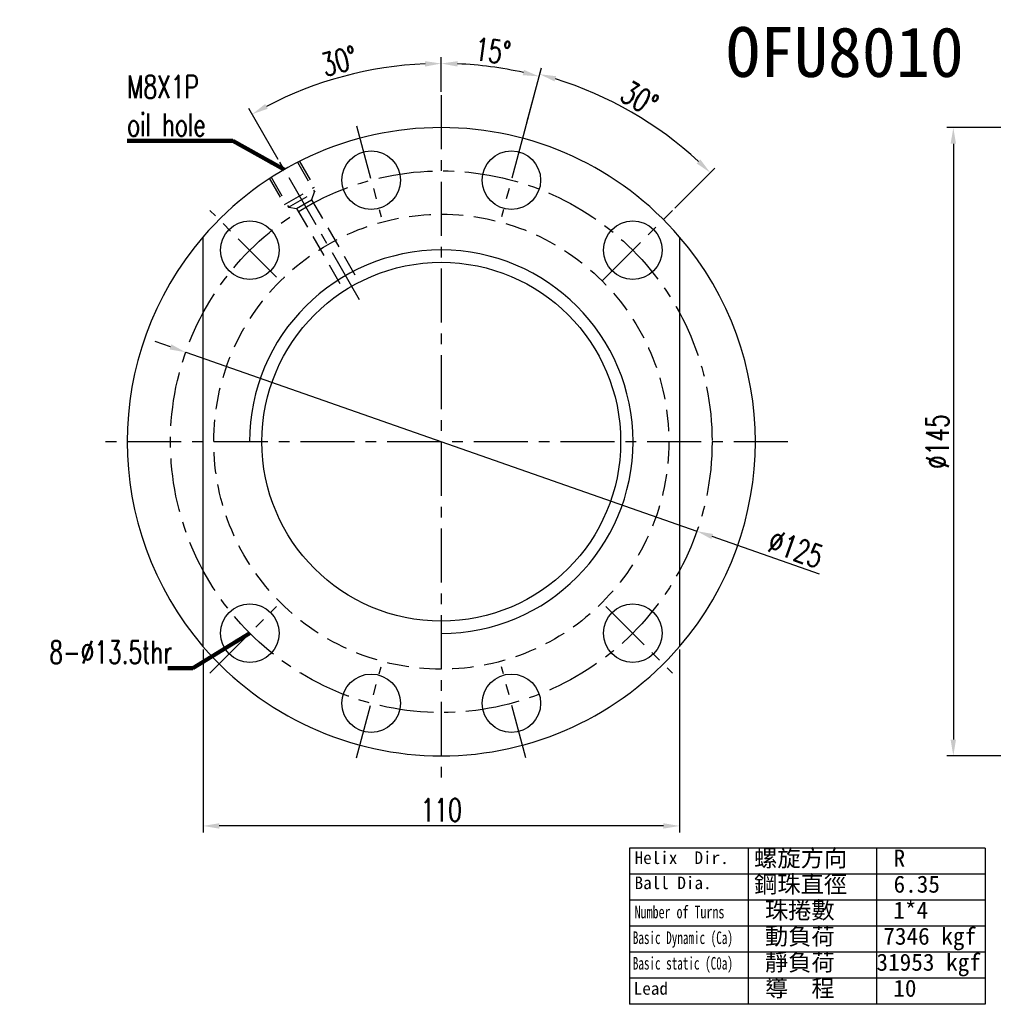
# Model space of a CAD drawing. Extents: x 732 to 1390, y 50 to 540.
# Tile 1 of 40: x 988 to 1212, y 50 to 277. Entities that reach past the tile are written whole.
import ezdxf
from ezdxf.enums import TextEntityAlignment as Align

# ---------------------------------------------------------------- set-up
doc = ezdxf.new("R2010")
doc.units = 0
doc.header["$MEASUREMENT"] = 0
for name, pattern in [('CENTER', [2, 1.25, -0.25, 0.25, -0.25]), ('DASHED', [0.75, 0.5, -0.25]), ('HIDDEN', [0.375, 0.25, -0.125])]:
    doc.linetypes.add(name, pattern=pattern)
for name, color, linetype in [('CEN', 1, 'CENTER'), ('CHA', 2, 'CONTINUOUS'), ('DIM', 4, 'CONTINUOUS'), ('HID', 2, 'HIDDEN'), ('OUT', 3, 'CONTINUOUS')]:
    doc.layers.add(name, color=color, linetype=linetype)
doc.styles.add('CHN', font='SIMPLEX.shx', dxfattribs={"width": 0.7, "bigfont": 'CHINESET.shx'})
doc.styles.add('DIM-7', font='SIMPLEX.shx', dxfattribs={"width": 0.7, "bigfont": 'chineset.shx'})
doc.styles.add('T', font='kaiu.ttf')
doc.dimstyles.new('CNS', dxfattribs={"dimscale": 0, "dimtxt": 4, "dimasz": 3, "dimexe": 1, "dimexo": 0.5, "dimgap": 1, "dimtad": 1, "dimdsep": 46, "dimtxsty": 'CHN', "dimcen": 0.09, "dimclrd": 256, "dimclre": 256, "dimclrt": 256, "dimadec": 0, "dimazin": 0, "dimtp": 1, "dimtm": 1, "dimtfac": 0.6, "dimtix": 1, "dimtmove": 2, "dimatfit": 3, "dimfxl": 1, "dimtvp": 0.85, "dimtolj": 1, "dimarcsym": 0})

# ---------------------------------------------------------------- blocks, each defined once
blk = doc.blocks.new('*D20')
at = {"layer": 'DIM', "color": 0, "lineweight": -2, "transparency": 16777216}
for p, q in [((1104.64, 253.43), (1108.02, 266.03)), ((1138.82, 233.69), (1148.05, 242.92))]:
    blk.add_line(p, q, dxfattribs=at)
blk.add_arc((1084.91, 179.78), 87.8, 47.4474, 72.5526, dxfattribs=at)
at = {"layer": 'DIM', "color": 0, "transparency": 16777216}
for points in [[(1111.05, 262.93), (1111.4, 264.13), (1107.63, 264.58)], [(1144.71, 244.9), (1143.85, 244), (1146.99, 241.86)]]:
    blk.add_solid(points, dxfattribs=at)
at = {"layer": 'DIM', "color": 0, "transparency": 16777216, "insert": (1130.64, 258.99), "char_height": 5.25, "attachment_point": 5, "rotation": 330, "style": 'CHN'}
blk.add_mtext('\\A1;30°', dxfattribs=at)
blk = doc.blocks.new('*D22')
at = {"layer": 'DIM', "color": 0, "lineweight": -2, "transparency": 16777216}
for p, q in [((1022.37, 201.66), (1018.83, 202.89)), ((1025.91, 200.42), (1143.9, 159.13)), ((1172.2, 149.23), (1147.44, 157.89))]:
    blk.add_line(p, q, dxfattribs=at)
at = {"layer": 'DIM', "color": 0, "transparency": 16777216}
for points in [[(1022.58, 202.25), (1022.17, 201.07), (1025.91, 200.42)], [(1147.64, 158.48), (1147.23, 157.3), (1143.9, 159.13)]]:
    blk.add_solid(points, dxfattribs=at)
at = {"layer": 'DIM', "color": 0, "transparency": 16777216, "insert": (1166.73, 155.04), "char_height": 5.25, "attachment_point": 5, "rotation": 340.7149, "style": 'CHN'}
blk.add_mtext('\\A1;∅125', dxfattribs=at)
blk = doc.blocks.new('*D23')
at = {"layer": 'DIM', "color": 0, "lineweight": -2, "transparency": 16777216}
for p, q in [((1029.91, 131.79), (1029.91, 89.6)), ((1139.91, 131.79), (1139.91, 89.6)), ((1136.16, 91.1), (1033.66, 91.1))]:
    blk.add_line(p, q, dxfattribs=at)
at = {"layer": 'DIM', "color": 0, "transparency": 16777216}
for points in [[(1033.66, 91.73), (1033.66, 90.48), (1029.91, 91.1)], [(1136.16, 91.73), (1136.16, 90.48), (1139.91, 91.1)]]:
    blk.add_solid(points, dxfattribs=at)
at = {"layer": 'DIM', "color": 0, "transparency": 16777216, "insert": (1084.91, 94.78), "char_height": 5.25, "attachment_point": 5, "style": 'CHN'}
blk.add_mtext('\\A1;110', dxfattribs=at)
blk = doc.blocks.new('*D24')
at = {"layer": 'DIM', "color": 0, "lineweight": -2, "transparency": 16777216}
for p, q in [((1084.91, 260.53), (1084.91, 268.55)), ((1103.54, 249.32), (1107.88, 265.53))]:
    blk.add_line(p, q, dxfattribs=at)
blk.add_arc((1084.91, 179.78), 87.28, 77.462, 87.538, dxfattribs=at)
at = {"layer": 'DIM', "color": 0, "transparency": 16777216}
for points in [[(1088.64, 266.35), (1088.67, 267.6), (1084.91, 267.05)], [(1104, 265.58), (1103.7, 264.36), (1107.49, 264.08)]]:
    blk.add_solid(points, dxfattribs=at)
at = {"layer": 'DIM', "color": 0, "transparency": 16777216, "insert": (1096.78, 269.95), "char_height": 5.25, "attachment_point": 5, "rotation": 352.5, "style": 'CHN'}
blk.add_mtext('\\A1;15°', dxfattribs=at)
blk = doc.blocks.new('*D25')
at = {"layer": 'DIM', "color": 0, "lineweight": -2, "transparency": 16777216}
for p, q in [((1084.91, 260.53), (1084.91, 268.55)), ((1047.28, 244.94), (1040.52, 256.66))]:
    blk.add_line(p, q, dxfattribs=at)
blk.add_arc((1084.91, 179.78), 87.28, 92.462, 117.538, dxfattribs=at)
at = {"layer": 'DIM', "color": 0, "transparency": 16777216}
for points in [[(1081.14, 267.6), (1081.17, 266.35), (1084.91, 267.05)], [(1044.86, 256.62), (1044.25, 257.71), (1041.27, 255.36)]]:
    blk.add_solid(points, dxfattribs=at)
at = {"layer": 'DIM', "color": 0, "transparency": 16777216, "insert": (1061.37, 267.63), "char_height": 5.25, "attachment_point": 5, "rotation": 15, "style": 'CHN'}
blk.add_mtext('\\A1;30°', dxfattribs=at)
blk = doc.blocks.new('*D26')
at = {"layer": 'DIM', "color": 0, "lineweight": -2, "transparency": 16777216}
for p, q in [((1222.76, 252.28), (1201.59, 252.28)), ((1203.09, 248.53), (1203.09, 111.03)), ((1222.76, 107.28), (1201.59, 107.28))]:
    blk.add_line(p, q, dxfattribs=at)
at = {"layer": 'DIM', "color": 0, "transparency": 16777216}
for points in [[(1202.46, 248.53), (1203.71, 248.53), (1203.09, 252.28)], [(1202.46, 111.03), (1203.71, 111.03), (1203.09, 107.28)]]:
    blk.add_solid(points, dxfattribs=at)
at = {"layer": 'DIM', "color": 0, "transparency": 16777216, "insert": (1199.41, 179.78), "char_height": 5.25, "attachment_point": 5, "rotation": 90, "style": 'CHN'}
blk.add_mtext('\\A1;%%c145', dxfattribs=at)

msp = doc.modelspace()

# ---------------------------------------------------------------- linework, layer by layer
at = {"layer": 'CEN', "color": 7, "linetype": 'CENTER', "ltscale": 10}
for p, q in [((1084.905, 259.775), (1084.905, 99.775)), ((1065.365, 252.703), (1070.994, 231.694)), ((1104.446, 252.703), (1098.817, 231.694)), ((1066.009, 212.504), (1047.655, 244.294)), ((1046.899, 217.782), (1031.519, 233.162)), ((1122.029, 216.898), (1138.292, 233.162)), ((1164.905, 179.775), (1004.905, 179.775)), ((1031.519, 126.389), (1046.899, 141.768)), ((1122.912, 141.768), (1138.292, 126.389)), ((1065.365, 106.848), (1070.994, 127.857)), ((1104.446, 106.848), (1098.817, 127.857))]:
    msp.add_line(p, q, dxfattribs=at)
msp.add_circle((1084.905, 179.775), 62.5, dxfattribs=at)
at = {"layer": 'DIM', "color": 7}
msp.add_arc((1084.905, 179.775), 44.25, 270, 180, dxfattribs=at)
at = {"layer": 'HID', "color": 7, "linetype": 'DASHED', "ltscale": 10}
for p, q in [((1051.687, 244.312), (1055.687, 237.384)), ((1052.12, 244.562), (1055.62, 238.5)), ((1045.191, 240.562), (1048.691, 234.5)), ((1045.624, 240.812), (1049.624, 233.884)), ((1048.691, 234.5), (1055.62, 238.5)), ((1049.624, 233.884), (1055.687, 237.384)), ((1055.6, 237.334), (1054.988, 235.595)), ((1051.523, 233.595), (1054.988, 235.595)), ((1054.988, 235.595), (1065.962, 216.587)), ((1049.711, 233.934), (1051.523, 233.595)), ((1051.523, 233.595), (1062.498, 214.587))]:
    msp.add_line(p, q, dxfattribs=at)
msp.add_circle((1084.905, 179.775), 52.5, dxfattribs=at)
at = {"layer": 'OUT', "color": 7, "ltscale": 10}
for p, q in [((1029.905, 227.011), (1029.905, 132.539)), ((1139.905, 227.011), (1139.905, 132.539))]:
    msp.add_line(p, q, dxfattribs=at)
at = {"layer": 'OUT', "color": 7, "linetype": 'Continuous', "ltscale": 10}
for p, q in [((1210.465, 85.966), (1128.332, 85.966)), ((1128.332, 85.966), (1128.332, 49.937)), ((1155.71, 85.966), (1155.71, 49.937)), ((1185.338, 85.966), (1185.338, 49.937)), ((1210.465, 85.966), (1210.465, 49.937)), ((1210.465, 79.961), (1128.332, 79.961)), ((1210.465, 73.956), (1128.332, 73.956)), ((1210.465, 67.952), (1128.332, 67.952)), ((1210.465, 61.947), (1128.332, 61.947)), ((1210.465, 55.942), (1128.332, 55.942)), ((1210.465, 49.937), (1128.332, 49.937))]:
    msp.add_line(p, q, dxfattribs=at)
at = {"layer": 'OUT', "color": 7}
for centre in [(1068.729, 240.146), (1101.082, 240.146), (1040.711, 223.969), (1129.1, 223.969), (1040.711, 135.581), (1129.1, 135.581), (1068.729, 119.405), (1101.082, 119.405)]:
    msp.add_circle(centre, 6.75, dxfattribs=at)
at = {"layer": 'OUT', "color": 7, "linetype": 'Continuous', "ltscale": 10}
msp.add_circle((1084.905, 179.775), 41.4, dxfattribs=at)
at = {"layer": 'OUT', "color": 7}
for start, end in [(40.65725, 139.34275), (139.34275, 220.65725), (319.34275, 40.65725), (220.65725, 319.34275)]:
    msp.add_arc((1084.905, 179.775), 72.5, start, end, dxfattribs=at)

# ---------------------------------------------------------------- texts
at = {"layer": 'CHA', "color": 0, "style": 'T'}
msp.add_text('OFU8010', height=11.52, dxfattribs=at).set_placement((1178.062, 269.711), align=Align.MIDDLE)
at = {"layer": 'DIM', "color": 7, "char_height": 5.25}
for s, insert, attachment_point, style in [('M8X1P\\Poil hole', (1012.402, 257.29), 4, 'CHN'), ('8-%%C13.5thr', (1022.787, 131.184), 6, 'DIM-7')]:
    msp.add_mtext(s, dxfattribs=dict(at, insert=insert, attachment_point=attachment_point, style=style))
at = {"layer": 'OUT', "color": 7, "linetype": 'Continuous', "ltscale": 10, "style": 'T'}
for s, height, p in [('Helix  Dir.', 2.90304, (1129.524, 82.312)), ('螺旋方向', 3.9375, (1157.101, 81.704)), ('R', 3.938, (1189.289, 81.704)), ('Ball Dia.', 2.903, (1129.524, 76.515)), ('鋼珠直徑', 3.9375, (1157.101, 75.699)), ('6.35', 3.9375, (1189.289, 75.699)), ('珠捲數', 3.9375, (1159.601, 69.694)), ('1*4', 3.9375, (1189.229, 69.694)), ('動負荷', 3.9375, (1159.601, 63.689)), ('7346 kgf', 3.9375, (1186.921, 63.689)), ('靜負荷', 3.9375, (1159.601, 57.684)), ('31953 kgf', 3.9375, (1185.338, 57.684)), ('Lead', 2.903, (1129.317, 52.154)), ('導  程', 3.9375, (1159.601, 51.68)), ('10', 3.9375, (1189.229, 51.68))]:
    msp.add_text(s, height=height, dxfattribs=at).set_placement(p)
for s, width, p in [('Number of Turns', 0.7, (1129.524, 69.783)), ('Basic Dynamic (Ca)', 0.65, (1129.11, 63.851)), ('Basic static (C0a)', 0.65, (1129.11, 57.955))]:
    msp.add_text(s, height=2.90304, dxfattribs=dict(at, width=width)).set_placement(p)

# ---------------------------------------------------------------- dimensions: what is measured, and where the dimension line sits
at = {"layer": 'DIM', "color": 7}
for base, line1, line2, picture, middle in [((1100.061, 265.726), ((1103.346, 248.597), (1098.817, 231.694)), ((1084.905, 259.775), (1084.905, 99.775)), '*D24', (1096.777, 269.949)), ((1069.75, 265.726), ((1066.009, 212.504), (1047.655, 244.294)), ((1084.905, 259.775), (1084.905, 99.775)), '*D25', (1061.365, 267.628)), ((1135.264, 251.694), ((1104.446, 252.703), (1098.817, 231.694)), ((1122.029, 216.898), (1138.292, 233.162)), '*D20', (1130.641, 258.992))]:
    dim = msp.add_angular_dim_2l(base=base, line1=line1, line2=line2, dimstyle='CNS', override={"dimscale": 1.5, "dimtxt": 3.5, "dimasz": 2.5, "dimgap": 0.7, "dimclrd": 0, "dimclre": 0, "dimclrt": 0, "dimtmove": 0}, dxfattribs=at)
    dim.commit()
    dim.dimension.update_dxf_attribs({"geometry": picture, "text_midpoint": middle})
dim = msp.add_linear_dim(base=(1203.089, 107.275), p1=(1223.507, 252.275), p2=(1223.507, 107.275), angle=90, text='%%c<>', dimstyle='CNS', override={"dimscale": 1.5, "dimtxt": 3.5, "dimasz": 2.5, "dimgap": 0.7, "dimclrd": 0, "dimclre": 0, "dimclrt": 0, "dimtmove": 0}, dxfattribs=at)
dim.commit()
dim.dimension.update_dxf_attribs({"geometry": '*D26', "text_midpoint": (1199.414, 179.775)})
dim = msp.add_diameter_dim_2p(p1=(1025.913, 200.417), p2=(1143.898, 159.133), dimstyle='CNS', override={"dimscale": 1.5, "dimtxt": 3.5, "dimasz": 2.5, "dimgap": 0.7, "dimclrd": 0, "dimclrt": 0, "dimtmove": 0}, dxfattribs=at)
dim.commit()
dim.dimension.update_dxf_attribs({"geometry": '*D22', "text_midpoint": (1165.513, 151.57), "dimtype": 163})
dim = msp.add_linear_dim(base=(1029.905, 91.104), p1=(1139.905, 132.539), p2=(1029.905, 132.539), dimstyle='CNS', override={"dimscale": 1.5, "dimtxt": 3.5, "dimasz": 2.5, "dimgap": 0.7, "dimclrd": 0, "dimclre": 0, "dimclrt": 0, "dimtmove": 0}, dxfattribs=at)
dim.commit()
dim.dimension.update_dxf_attribs({"geometry": '*D23', "text_midpoint": (1084.905, 94.779)})

# ---------------------------------------------------------------- leaders
at = {"layer": 'DIM', "color": 7, "annotation_type": 0, "has_hookline": 1, "hookline_direction": 1, "text_width": 19.6}
msp.add_leader([(1048.655, 242.562), (1036.802, 249.24), (1033.052, 249.24)], dimstyle='CNS', override={"dimscale": 1.5, "dimtxt": 3.5, "dimasz": 2.5, "dimgap": 0.7, "dimclrd": 0, "dimlwd": 65533}, dxfattribs=at)
at = {"layer": 'DIM', "color": 7, "annotation_type": 0, "has_hookline": 1, "hookline_direction": 1}
msp.add_leader([(1040.711, 135.581), (1027.587, 127.509), (1023.837, 127.509)], dimstyle='CNS', override={"dimscale": 1.5, "dimtxt": 3.5, "dimasz": 2.5, "dimgap": 0.7, "dimclrd": 0, "dimlwd": 65533}, dxfattribs=at)

doc.saveas('drawing.dxf')
